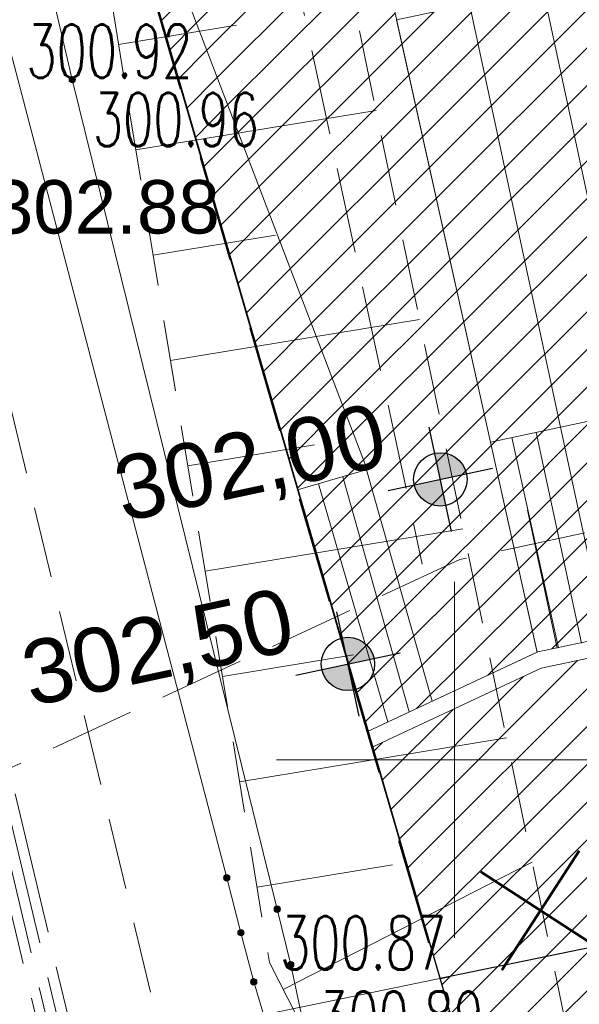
# Model space of a CAD drawing. Header units: metres. Extents: x 6567600 to 13135881, y 5574237 to 11149086.
# Tile 41 of 120: x 6567844 to 6567852, y 5574447 to 5574460. Entities that reach past the tile are written whole.
import ezdxf
from ezdxf.enums import TextEntityAlignment as Align

# ---------------------------------------------------------------- set-up
doc = ezdxf.new("R2010")
doc.units = ezdxf.units.M
for name, pattern in [('zzzxref_260316$0$_MDCP$0$L_0_03', [1, 0.5, -0.5]), ('zzzxref_260316$0$_MDCP$0$L_0_04', [1.5, 1, -0.5]), ('zzzxref_260316$0$_MDCP$0$L_2_50', [2.5, 2, -0.5]), ('zzzxref_260316$0$PR1183 Chorzów Metalowców V09_TT$0$Krawędzie ukryte', [1.7, 1.2, -0.5]), ('zzzxref_260316$0$PR1183 Chorzów Metalowców V09_TT$0$Kropki przerywana 1', [2.5, 1.5, -1])]:
    doc.linetypes.add(name, pattern=pattern)
for name, color, linetype, lineweight in [('zzzxref_260316$0$_MDCP$0$EGB_DzialkaEwidencyjna', 7, 'Continuous', 18), ('zzzxref_260316$0$_MDCP$0$EGB_Klasouzytek', 92, 'Continuous', 18), ('zzzxref_260316$0$_MDCP$0$EGB_KonturUzytkuGruntowego', 92, 'Continuous', 18), ('zzzxref_260316$0$_MDCP$0$GES_PrzewodCieplowniczy', 212, 'Continuous', 18), ('zzzxref_260316$0$_MDCP$0$GES_PrzewodElektroenergetyczny_Projektowany', 7, 'Continuous', 18), ('zzzxref_260316$0$_MDCP$0$GES_Rzedna', 7, 'Continuous', 18), ('zzzxref_260316$0$_MDCP$0$KR_ObiektKarto', 7, 'Continuous', 18), ('zzzxref_260316$0$_MDCP$0$OT_Komunikacja', 7, 'Continuous', 18), ('zzzxref_260316$0$_MDCP$0$OT_Skarpa', 7, 'Continuous', 18), ('zzzxref_260316$0$_MDCP$0$OTRS', 7, 'Continuous', 13), ('zzzxref_260316$0$_MDCP$0$OTRS_O', 7, 'Continuous', 20), ('zzzxref_260316$0$_MDCP$0$Z_GRANICE SPRAWDZONE', 100, 'Continuous', 30), ('zzzxref_260316$0$_MDCP$1$GES_PrzewodWodociagowy', 5, 'Continuous', 18), ('zzzxref_260316$0$_MDCP$1$PARSI', 7, 'Continuous', 20)]:
    doc.layers.add(name, color=color, linetype=linetype, lineweight=lineweight)
for name, color, linetype in [('zzzxref_260316$0$PR1183 Chorzów Metalowców V09_TT$0$01FORMA - PZT - Inne obiekty', 7, 'Continuous'), ('zzzxref_260316$0$PR1183 Chorzów Metalowców V09_TT$0$FORMA - Arch 01 - PZT 0 ZAKRES OPRACOWANIA', 7, 'Continuous'), ('zzzxref_260316$0$PR1183 Chorzów Metalowców V09_TT$0$FORMA - Arch 01 - PZT 1 Strefy', 7, 'Continuous'), ('zzzxref_260316$0$PR1183 Chorzów Metalowców V09_TT$0$FORMA - Arch 01 - PZT-3 Ukształtowanie terenu', 7, 'Continuous'), ('zzzxref_260316$0$PR1183 Chorzów Metalowców V09_TT$0$FORMA - Arch 01 - PZT-3 Zagospodarowanie', 7, 'Continuous')]:
    doc.layers.add(name, color=color, linetype=linetype)
doc.styles.add('zzzxref_260316$0$$TD_AUDIT_GENERATED_(9E133)', font='simplex.shx')
doc.styles.add('zzzxref_260316$0$$TD_AUDIT_GENERATED_(9E16A)', font='arial.ttf', dxfattribs={"width": 0.9})
doc.styles.add('zzzxref_260316$0$$TD_AUDIT_GENERATED_(B0E6E)', font='arial.ttf')
doc.linetypes.add('zzzxref_260316$0$PR1183 Chorzów Metalowców V09_TT$0$X 1_2', pattern='A,0,[8,PR1183 ChorzĂłw MetalowcĂłw V091.Shx,S=0.039206,R=0,X=0,Y=0],-4.94,0', length=4.94)
pattern_1 = [(45, (0, 1.2501), (-0.265165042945, 0.265165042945), [])]

# ---------------------------------------------------------------- blocks, each defined once
blk = doc.blocks.new('zzzxref_260316$0$_MDCP$1$mzsk')
at = {"layer": 'zzzxref_260316$0$_MDCP$1$PARSI', "color": 0}
for p, q in [((0, -5), (0, 5)), ((5, 0), (-5, 0))]:
    blk.add_line(p, q, dxfattribs=at)
blk = doc.blocks.new('zzzxref_260316$0$_MDCP$0$OTRS')
at = {"layer": 'zzzxref_260316$0$_MDCP$0$OTRS', "color": 0, "lineweight": -3, "const_width": 0.09}
blk.add_lwpolyline([(-0.045, 0, 1), (0.045, 0, 1)], format="xyb", close=True, dxfattribs=at)
at = {"layer": 'zzzxref_260316$0$_MDCP$0$OTRS_O', "color": 0, "style": 'zzzxref_260316$0$$TD_AUDIT_GENERATED_(9E16A)'}
blk.add_attdef('RZEDNA', (0.514, 0.515), '', height=1.5, dxfattribs=at)
blk = doc.blocks.new('zzzxref_260316$0$_MDCP$0$other_SUPS01_02')
at = {"linetype": 'Continuous', "lineweight": 13}
blk.add_hatch(color=0, dxfattribs=at).paths.add_polyline_path([(0, -0.091, 1), (0, 0.091, 1)])
at = {"color": 0, "linetype": 'Continuous', "lineweight": 13}
blk.add_circle((0, 0), 0.0906, dxfattribs=at)
blk = doc.blocks.new('zzzxref_260316$0$PR1183 Chorzów Metalowców V09_TT$0$Koty wysokościowe_78', base_point=(6567849.802, 5574452.692))
at = {"layer": 'zzzxref_260316$0$PR1183 Chorzów Metalowców V09_TT$0$FORMA - Arch 01 - PZT-3 Ukształtowanie terenu', "linetype": 'Continuous', "lineweight": 25}
for points in [[(6567849.802, 5574452.692), (6567850.168, 5574452.771), (6567850.11, 5574452.905), (6567850.005, 5574453.007), (6567849.869, 5574453.061), (6567849.723, 5574453.058)], [(6567849.802, 5574452.692), (6567849.435, 5574452.613), (6567849.493, 5574452.479), (6567849.598, 5574452.377), (6567849.734, 5574452.323), (6567849.88, 5574452.325)]]:
    blk.add_hatch(color=6, dxfattribs=at).paths.add_polyline_path(points)
at = {"layer": 'zzzxref_260316$0$PR1183 Chorzów Metalowców V09_TT$0$FORMA - Arch 01 - PZT-3 Ukształtowanie terenu', "color": 6, "linetype": 'Continuous', "lineweight": 25}
for p, q in [((6567849.959, 5574451.959), (6567849.644, 5574453.425)), ((6567849.068, 5574452.534), (6567850.535, 5574452.849))]:
    blk.add_line(p, q, dxfattribs=at)
blk.add_circle((6567849.802, 5574452.692), 0.375, dxfattribs=at)
at = {"layer": 'zzzxref_260316$0$PR1183 Chorzów Metalowców V09_TT$0$FORMA - Arch 01 - PZT-3 Ukształtowanie terenu', "color": 6, "lineweight": 25, "insert": (6567845.377, 5574451.928), "char_height": 0.9, "attachment_point": 7, "rotation": 12.1296, "style": 'zzzxref_260316$0$$TD_AUDIT_GENERATED_(B0E6E)'}
blk.add_mtext('\\A1;{\\pql;\\fArial|b0|i0|c238|p0;\\W1.000000;302,00}', dxfattribs=at)
blk = doc.blocks.new('zzzxref_260316$0$PR1183 Chorzów Metalowców V09_TT$0$Koty wysokościowe_49', base_point=(6567848.504, 5574450.097))
at = {"layer": 'zzzxref_260316$0$PR1183 Chorzów Metalowców V09_TT$0$FORMA - Arch 01 - PZT-3 Ukształtowanie terenu', "linetype": 'Continuous', "lineweight": 25}
for points in [[(6567848.504, 5574450.097), (6567848.871, 5574450.176), (6567848.813, 5574450.31), (6567848.708, 5574450.412), (6567848.572, 5574450.466), (6567848.426, 5574450.464)], [(6567848.504, 5574450.097), (6567848.138, 5574450.018), (6567848.196, 5574449.884), (6567848.301, 5574449.782), (6567848.437, 5574449.728), (6567848.583, 5574449.73)]]:
    blk.add_hatch(color=6, dxfattribs=at).paths.add_polyline_path(points)
at = {"layer": 'zzzxref_260316$0$PR1183 Chorzów Metalowców V09_TT$0$FORMA - Arch 01 - PZT-3 Ukształtowanie terenu', "color": 6, "linetype": 'Continuous', "lineweight": 25}
for p, q in [((6567848.662, 5574449.364), (6567848.347, 5574450.83)), ((6567847.771, 5574449.939), (6567849.238, 5574450.255))]:
    blk.add_line(p, q, dxfattribs=at)
blk.add_circle((6567848.504, 5574450.097), 0.375, dxfattribs=at)
at = {"layer": 'zzzxref_260316$0$PR1183 Chorzów Metalowców V09_TT$0$FORMA - Arch 01 - PZT-3 Ukształtowanie terenu', "color": 6, "lineweight": 25, "insert": (6567844.08, 5574449.333), "char_height": 0.9, "attachment_point": 7, "rotation": 12.1296, "style": 'zzzxref_260316$0$$TD_AUDIT_GENERATED_(B0E6E)'}
blk.add_mtext('\\A1;{\\pql;\\fArial|b0|i0|c238|p0;\\W1.000000;302,50}', dxfattribs=at)
blk = doc.blocks.new('zzzxref_260316')
at = {"layer": 'zzzxref_260316$0$PR1183 Chorzów Metalowców V09_TT$0$FORMA - Arch 01 - PZT 1 Strefy', "linetype": 'Continuous', "lineweight": 0, "true_color": 0x786554}
h = blk.add_hatch(dxfattribs=at)
h.set_pattern_fill('ANSI31', color=37, scale=3, style=0)
h.set_pattern_definition(pattern_1)
h.paths.add_polyline_path([(6567848.773, 5574454.079), (6567847.794, 5574453.794), (6567848.78, 5574450.399), (6567851.161, 5574451.511), (6567850.505, 5574454.463), (6567848.53, 5574463.359), (6567846.931, 5574463.362), (6567845.394, 5574462.915)])
at = {"layer": 'zzzxref_260316$0$PR1183 Chorzów Metalowców V09_TT$0$FORMA - Arch 01 - PZT 1 Strefy', "linetype": 'Continuous', "lineweight": 0, "true_color": 0x577933}
h = blk.add_hatch(dxfattribs=at)
h.set_pattern_fill('ANSI31', color=77, scale=3, style=0)
h.set_pattern_definition(pattern_1)
h.paths.add_polyline_path([(6567848.773, 5574454.079), (6567845.394, 5574462.915), (6567845.348, 5574463.075), (6567845.112, 5574463.025), (6567847.794, 5574453.794)])
at = {"layer": 'zzzxref_260316$0$PR1183 Chorzów Metalowców V09_TT$0$FORMA - Arch 01 - PZT 1 Strefy', "linetype": 'Continuous', "lineweight": 0, "true_color": 0x606060}
h = blk.add_hatch(dxfattribs=at)
h.set_pattern_fill('ANSI31', color=251, scale=3, style=0)
h.set_pattern_definition(pattern_1)
h.paths.add_polyline_path([(6567849.187, 5574460.403), (6567850.506, 5574454.463), (6567853.545, 5574455.117), (6567852.267, 5574461.065)])
at = {"layer": 'zzzxref_260316$0$PR1183 Chorzów Metalowców V09_TT$0$FORMA - Arch 01 - PZT 1 Strefy', "linetype": 'Continuous', "lineweight": 0, "true_color": 0x786554}
h = blk.add_hatch(dxfattribs=at)
h.set_pattern_fill('ANSI31', color=37, scale=3, style=0)
h.set_pattern_definition(pattern_1)
h.paths.add_polyline_path([(6567853.545, 5574455.117), (6567850.505, 5574454.463), (6567851.161, 5574451.511), (6567851.172, 5574451.516), (6567854.181, 5574452.156)])
at = {"layer": 'zzzxref_260316$0$PR1183 Chorzów Metalowców V09_TT$0$FORMA - Arch 01 - PZT 1 Strefy', "linetype": 'Continuous', "lineweight": 0, "true_color": 0x577933}
h = blk.add_hatch(dxfattribs=at)
h.set_pattern_fill('ANSI31', color=77, scale=3, style=0)
h.set_pattern_definition(pattern_1)
h.paths.add_polyline_path([(6567864.17, 5574367.81), (6567871.927, 5574369.589), (6567854.229, 5574451.933), (6567851.221, 5574451.287), (6567848.845, 5574450.177), (6567851.441, 5574441.29), (6567857.873, 5574413.783)])
at = {"layer": 'zzzxref_260316$0$_MDCP$0$EGB_DzialkaEwidencyjna', "linetype": 'Continuous', "lineweight": 18}
for p, q in [((6567849.51, 5574552.26), (6567921.55, 5574569.11)), ((6567921.55, 5574569.11), (6567946.41, 5574443.1)), ((6567830.11, 5574547.72), (6567849.51, 5574552.26)), ((6567829, 5574518.49), (6567830.11, 5574547.72)), ((6567851.37, 5574441.53), (6567829, 5574518.49)), ((6567829.07, 5574518.25), (6567851.3, 5574441.77)), ((6567946.41, 5574443.1), (6567945.87, 5574426.93)), ((6567857.95, 5574413.39), (6567851.37, 5574441.53)), ((6567945.87, 5574426.93), (6567941.78, 5574411.28)), ((6567864.17, 5574367.81), (6567857.95, 5574413.39)), ((6567941.78, 5574411.28), (6567926.87, 5574389.48)), ((6567926.87, 5574389.48), (6567903.73, 5574376.76)), ((6567903.73, 5574376.76), (6567864.17, 5574367.81))]:
    blk.add_line(p, q, dxfattribs=at)
at = {"layer": 'zzzxref_260316$0$_MDCP$0$EGB_Klasouzytek', "lineweight": 18}
blk.add_lwpolyline([(6567829, 5574518.49), (6567851.37, 5574441.53)], dxfattribs=at)
at = {"layer": 'zzzxref_260316$0$_MDCP$0$EGB_KonturUzytkuGruntowego', "linetype": 'zzzxref_260316$0$_MDCP$0$L_0_03', "lineweight": 18, "flags": 128}
blk.add_lwpolyline([(6567903.73, 5574376.76), (6567864.17, 5574367.81), (6567862.49, 5574380.1), (6567857.95, 5574413.39), (6567851.37, 5574441.53), (6567829, 5574518.49), (6567830.11, 5574547.72)], dxfattribs=at)
at = {"layer": 'zzzxref_260316$0$_MDCP$0$GES_PrzewodCieplowniczy', "color": 212, "linetype": 'Continuous', "lineweight": 18}
for points in [[(6567838.64, 5574502.84), (6567840.62, 5574493.53), (6567842.25, 5574485.64), (6567842.38, 5574485.02), (6567842.29, 5574484.77), (6567842.07, 5574484.59), (6567841.46, 5574484.45), (6567839.96, 5574484.11), (6567839.36, 5574483.95), (6567839.11, 5574483.75), (6567839.04, 5574483.46), (6567839.18, 5574482.9), (6567841.9, 5574471.21), (6567844.63, 5574459.56), (6567847.51, 5574447.9), (6567847.7, 5574447.12), (6567847.86, 5574446.37)], [(6567848.09, 5574443.82), (6567847.18, 5574446.88), (6567847, 5574447.57), (6567846.8, 5574448.34), (6567843.76, 5574459.96), (6567841.1, 5574471.68), (6567838.52, 5574483.39), (6567838.38, 5574483.97), (6567838.49, 5574484.23), (6567838.66, 5574484.42), (6567839.3, 5574484.57), (6567840.97, 5574484.92), (6567841.53, 5574485.04), (6567841.75, 5574485.21), (6567841.82, 5574485.48), (6567841.72, 5574486.09), (6567840.21, 5574493.42), (6567838.21, 5574503.22)]]:
    blk.add_lwpolyline(points, dxfattribs=at)
at = {"layer": 'zzzxref_260316$0$_MDCP$0$GES_PrzewodElektroenergetyczny_Projektowany', "color": 1, "linetype": 'zzzxref_260316$0$_MDCP$0$L_2_50', "lineweight": 18}
for points in [[(6567845.91, 5574440.13), (6567840.48, 5574462.92), (6567835.95, 5574481.13), (6567835.25, 5574484.59), (6567834.35, 5574491.04), (6567831.72, 5574502.84), (6567830.92, 5574506.11), (6567829.85, 5574510.82), (6567828.36, 5574518.08), (6567827.81, 5574522.92), (6567827.53, 5574530.32), (6567827.19, 5574535.47), (6567827.29, 5574541.46), (6567831.04, 5574547.22), (6567832.76, 5574549.39), (6567839.3, 5574558.64), (6567836.51, 5574574.32), (6567833.95, 5574575.55), (6567832.368, 5574576.684)], [(6567846.03, 5574440.28), (6567840.62, 5574462.96), (6567836.09, 5574481.17), (6567835.4, 5574484.61), (6567834.5, 5574491.07), (6567831.87, 5574502.87), (6567831.07, 5574506.14), (6567830, 5574510.85), (6567828.5, 5574518.11), (6567827.96, 5574522.93), (6567827.68, 5574530.33), (6567827.34, 5574535.47), (6567827.44, 5574541.42), (6567831.16, 5574547.14), (6567832.88, 5574549.3), (6567839.46, 5574558.6), (6567836.65, 5574574.42), (6567834.02, 5574575.68), (6567832.567, 5574576.722)], [(6567845.68, 5574439.84), (6567840.19, 5574462.85), (6567835.66, 5574481.07), (6567834.95, 5574484.54), (6567834.05, 5574490.99), (6567831.43, 5574502.77), (6567830.63, 5574506.04), (6567829.56, 5574510.76), (6567828.06, 5574518.04), (6567827.51, 5574522.9), (6567827.23, 5574530.3), (6567826.89, 5574535.46), (6567826.99, 5574541.55), (6567830.8, 5574547.4), (6567832.52, 5574549.58), (6567838.98, 5574558.71), (6567836.25, 5574574.12), (6567833.79, 5574575.29), (6567831.956, 5574576.607)], [(6567845.79, 5574439.99), (6567840.33, 5574462.89), (6567835.8, 5574481.1), (6567835.1, 5574484.56), (6567834.2, 5574491.02), (6567831.58, 5574502.8), (6567830.78, 5574506.07), (6567829.7, 5574510.79), (6567828.21, 5574518.06), (6567827.66, 5574522.91), (6567827.38, 5574530.31), (6567827.04, 5574535.46), (6567827.14, 5574541.51), (6567830.92, 5574547.31), (6567832.64, 5574549.49), (6567839.14, 5574558.67), (6567836.38, 5574574.22), (6567833.87, 5574575.42), (6567832.16, 5574576.645)]]:
    blk.add_lwpolyline(points, dxfattribs=at)
at = {"layer": 'zzzxref_260316$0$_MDCP$0$KR_ObiektKarto', "linetype": 'Continuous', "lineweight": 18, "flags": 128}
for points in [[(6567845.28, 5574460.054), (6567846.937, 5574460.326)], [(6567845.524, 5574458.573), (6567848.899, 5574459.128)], [(6567845.767, 5574457.093), (6567847.485, 5574457.376)], [(6567846.01, 5574455.613), (6567849.509, 5574456.188)], [(6567846.253, 5574454.133), (6567848.033, 5574454.425)], [(6567846.496, 5574452.653), (6567850.119, 5574453.248)], [(6567846.739, 5574451.173), (6567848.582, 5574451.475)], [(6567846.982, 5574449.692), (6567850.73, 5574450.308)], [(6567847.226, 5574448.212), (6567849.13, 5574448.525)], [(6567847.593, 5574446.773), (6567851.092, 5574448.562)]]:
    blk.add_lwpolyline(points, dxfattribs=at)
at = {"layer": 'zzzxref_260316$0$_MDCP$0$OT_Komunikacja', "color": 7, "linetype": 'zzzxref_260316$0$_MDCP$0$L_0_04', "lineweight": 18, "flags": 128}
blk.add_lwpolyline([(6567947.515, 5574455.698), (6567948.396, 5574450.424), (6567948.648, 5574448.732), (6567948.975, 5574446.476), (6567949.265, 5574444.281), (6567949.478, 5574440.508), (6567949.478, 5574438.827), (6567949.548, 5574436.345), (6567949.466, 5574434.494), (6567949.331, 5574431.506), (6567949.013, 5574428.567), (6567948.397, 5574424.452), (6567947.845, 5574421.592), (6567946.958, 5574417.848), (6567946.194, 5574415.206), (6567944.955, 5574411.463), (6567944.22, 5574409.565), (6567943.335, 5574407.431), (6567941.896, 5574404.446), (6567940.723, 5574402.331), (6567939.781, 5574400.677), (6567938.516, 5574398.665), (6567936.744, 5574396.084), (6567934.465, 5574393.243), (6567932.327, 5574390.844), (6567928.971, 5574387.543), (6567926.7, 5574385.54), (6567925.032, 5574384.195), (6567923.337, 5574382.935), (6567920.797, 5574381.179), (6567917.606, 5574379.366), (6567914.527, 5574377.737), (6567911.816, 5574376.502), (6567909.558, 5574375.579), (6567907.269, 5574374.816), (6567903.606, 5574373.672), (6567899.382, 5574372.528), (6567894.891, 5574371.274), (6567878.894, 5574366.917), (6567867.949, 5574363.87), (6567863.154, 5574362.61), (6567857.11, 5574361.35), (6567856.863, 5574364.456), (6567856.582, 5574368.039), (6567856.09, 5574372.83), (6567857, 5574372.9), (6567856.31, 5574378.9), (6567855.79, 5574382.87), (6567855.18, 5574386.83), (6567854.51, 5574390.76), (6567853.78, 5574394.71), (6567853.05, 5574398.63), (6567852.19, 5574402.6), (6567849.76, 5574413.26), (6567849.89, 5574414.22), (6567851.83, 5574414.67), (6567851.37, 5574416.66), (6567854.58, 5574417.42), (6567850.88, 5574432.39), (6567845.96, 5574431.22), (6567840.92, 5574450.67), (6567838.96, 5574456.25), (6567831.07, 5574490.06), (6567830.27, 5574495.98), (6567829, 5574501.83), (6567827.92, 5574506.7), (6567826.86, 5574511.56), (6567826.08, 5574515.52), (6567825.4, 5574519.47), (6567824.95, 5574522.44), (6567824.5, 5574526.43), (6567824.25, 5574529.43), (6567824.08, 5574532.42), (6567824.01, 5574536.4), (6567824.25, 5574539.41), (6567825.44, 5574545.29), (6567826.09, 5574547.18), (6567826.92, 5574548.98), (6567827.87, 5574550.71), (6567829, 5574552.37), (6567849.24, 5574556.86), (6567847.84, 5574562.43), (6567850.42, 5574563.07), (6567851, 5574562.82), (6567857.08, 5574558.64), (6567878.36, 5574563.51), (6567907.32, 5574570.28), (6567907.73, 5574567.88), (6567878.94, 5574561.2), (6567857.62, 5574556.33), (6567833.07, 5574550.68), (6567832.17, 5574550.48), (6567830.79, 5574549.8), (6567829.67, 5574548.79), (6567828.68, 5574547.02), (6567827.68, 5574544.22), (6567827.06, 5574541.37), (6567826.61, 5574538.33), (6567826.47, 5574535.3), (6567826.62, 5574531.27), (6567826.93, 5574527.32), (6567827.29, 5574523.8), (6567827.81, 5574520.34), (6567828.64, 5574515.44), (6567829.22, 5574512.47), (6567831.34, 5574502.7), (6567832, 5574502.04), (6567832.86, 5574501.86), (6567835.48, 5574490.39), (6567838.69, 5574476.72), (6567840.94, 5574477.22), (6567842.1, 5574472.29), (6567839.84, 5574471.76), (6567843.24, 5574457.14), (6567846.41, 5574443.89), (6567846.82, 5574442.27), (6567847.04, 5574441.61), (6567847.42, 5574441.08), (6567847.97, 5574440.71), (6567848.63, 5574440.56), (6567849.32, 5574440.61), (6567851.19, 5574441.04), (6567854.02, 5574429.39), (6567857.72, 5574414.07), (6567855.38, 5574413.53), (6567854.43, 5574412.7), (6567853.63, 5574411.68), (6567853.17, 5574410.72), (6567853.12, 5574409.71), (6567854.26, 5574404.84), (6567855.51, 5574399), (6567857.01, 5574391.2), (6567857.79, 5574386.18), (6567858.35, 5574382.21), (6567859.02, 5574377.27), (6567859.909, 5574368.887), (6567860.055, 5574367.78), (6567860.402, 5574366.895), (6567861.348, 5574365.757), (6567862.743, 5574365.112), (6567863.812, 5574364.983), (6567864.873, 5574365.082), (6567875.385, 5574368.045), (6567887.169, 5574371.344), (6567894.86, 5574373.433), (6567904.193, 5574375.979), (6567909.986, 5574377.842), (6567913.714, 5574379.575), (6567916.29, 5574380.93), (6567919.833, 5574382.929), (6567921.94, 5574384.465), (6567924.837, 5574386.597), (6567926.974, 5574388.488), (6567928.91, 5574390.273), (6567932.797, 5574394.443), (6567936.263, 5574399.014), (6567938.789, 5574403.047), (6567940.719, 5574406.619), (6567942.6, 5574410.97), (6567944.237, 5574415.951), (6567945.095, 5574418.932), (6567946.005, 5574422.667), (6567946.916, 5574428.255), (6567947.357, 5574433.537), (6567947.446, 5574438.626), (6567947.184, 5574444.294), (6567946.685, 5574448.233), (6567946.054, 5574452.175), (6567945.029, 5574458.386), (6567942.856, 5574469.729), (6567945.871, 5574465.435)], close=True, dxfattribs=at)
at = {"layer": 'zzzxref_260316$0$_MDCP$0$OT_Skarpa', "color": 7, "linetype": 'zzzxref_260316$0$_MDCP$0$L_0_04', "lineweight": 18, "flags": 128}
blk.add_lwpolyline([(6567836.9, 5574495.68), (6567838.52, 5574491.11), (6567840.59, 5574480.86), (6567843.46, 5574480.36), (6567848.13, 5574462.83), (6567851.9, 5574444.67), (6567858.01, 5574426.68), (6567860.79, 5574412.31), (6567856.48, 5574410.59), (6567857.58, 5574403.57), (6567859.68, 5574394.97), (6567860.62, 5574385.5), (6567861.58, 5574370.45), (6567862.01, 5574368.01), (6567863.53, 5574367.38), (6567863.13, 5574366), (6567861.59, 5574366.75), (6567860.54, 5574368.19), (6567859.27, 5574379.76), (6567857.79, 5574389.9), (6567858.03, 5574392), (6567857.57, 5574394.08), (6567856.6, 5574396.01), (6567853.99, 5574408.75), (6567853.94, 5574410.45), (6567854.9, 5574412.03), (6567856.04, 5574412.96), (6567858.35, 5574413.64), (6567855.26, 5574426.79), (6567851.62, 5574441.38), (6567849.42, 5574443.2), (6567847.4, 5574447.15), (6567844.89, 5574462.43), (6567841.18, 5574478.32), (6567838.55, 5574479.72), (6567836.83, 5574487.4), (6567833.76, 5574501.75)], close=True, dxfattribs=at)
at = {"layer": 'zzzxref_260316$0$_MDCP$0$Z_GRANICE SPRAWDZONE', "linetype": 'ByBlock', "flags": 128}
blk.add_lwpolyline([(6567830.11, 5574547.72), (6567849.531, 5574552.262), (6567921.55, 5574569.11), (6567946.41, 5574443.1), (6567945.87, 5574426.93), (6567941.769, 5574411.258), (6567926.87, 5574389.48), (6567903.73, 5574376.76), (6567864.17, 5574367.81), (6567857.95, 5574413.39), (6567851.37, 5574441.53), (6567829, 5574518.49), (6567830.11, 5574547.72)], dxfattribs=at)
at = {"layer": 'zzzxref_260316$0$_MDCP$1$GES_PrzewodWodociagowy', "color": 5, "linetype": 'Continuous', "lineweight": 18}
blk.add_lwpolyline([(6567818.054, 5574440.375), (6567892.06, 5574455.65), (6567958.853, 5574454.349)], dxfattribs=at)
at = {"layer": 'zzzxref_260316$0$PR1183 Chorzów Metalowców V09_TT$0$01FORMA - PZT - Inne obiekty', "color": 5, "linetype": 'zzzxref_260316$0$PR1183 Chorzów Metalowców V09_TT$0$X 1_2', "lineweight": 25}
for p, q in [((6567892.06, 5574455.65), (6567849.801, 5574446.928)), ((6567849.801, 5574446.928), (6567849.935, 5574446.955))]:
    blk.add_line(p, q, dxfattribs=at)
at = {"layer": 'zzzxref_260316$0$PR1183 Chorzów Metalowców V09_TT$0$FORMA - Arch 01 - PZT 0 ZAKRES OPRACOWANIA', "color": 1, "linetype": 'zzzxref_260316$0$PR1183 Chorzów Metalowców V09_TT$0$Kropki przerywana 1', "lineweight": 50}
blk.add_line((6567829, 5574518.49), (6567851.427, 5574441.287), dxfattribs=at)
at = {"layer": 'zzzxref_260316$0$PR1183 Chorzów Metalowców V09_TT$0$FORMA - Arch 01 - PZT 1 Strefy', "color": 31, "linetype": 'Continuous', "lineweight": 0, "true_color": 0xf1cba9}
for p, q in [((6567850.505, 5574454.463), (6567848.53, 5574463.359)), ((6567845.394, 5574462.915), (6567848.773, 5574454.079)), ((6567853.545, 5574455.117), (6567850.505, 5574454.463)), ((6567851.161, 5574451.511), (6567850.505, 5574454.463)), ((6567850.505, 5574454.463), (6567851.161, 5574451.511)), ((6567848.773, 5574454.079), (6567847.794, 5574453.794)), ((6567847.794, 5574453.794), (6567848.78, 5574450.399)), ((6567851.172, 5574451.516), (6567854.181, 5574452.156)), ((6567848.78, 5574450.399), (6567851.161, 5574451.511)), ((6567851.161, 5574451.511), (6567851.172, 5574451.516))]:
    blk.add_line(p, q, dxfattribs=at)
at = {"layer": 'zzzxref_260316$0$PR1183 Chorzów Metalowców V09_TT$0$FORMA - Arch 01 - PZT 1 Strefy', "color": 71, "linetype": 'Continuous', "lineweight": 13, "true_color": 0xaff266}
for p, q in [((6567845.112, 5574463.025), (6567847.794, 5574453.794)), ((6567848.773, 5574454.079), (6567845.394, 5574462.915)), ((6567847.794, 5574453.794), (6567848.773, 5574454.079)), ((6567854.229, 5574451.933), (6567851.221, 5574451.287)), ((6567851.221, 5574451.287), (6567848.845, 5574450.177)), ((6567848.845, 5574450.177), (6567851.441, 5574441.29))]:
    blk.add_line(p, q, dxfattribs=at)
at = {"layer": 'zzzxref_260316$0$PR1183 Chorzów Metalowców V09_TT$0$FORMA - Arch 01 - PZT 1 Strefy', "color": 9, "linetype": 'Continuous', "lineweight": 13}
for p, q in [((6567849.187, 5574460.403), (6567850.506, 5574454.463)), ((6567850.506, 5574454.463), (6567853.545, 5574455.117))]:
    blk.add_line(p, q, dxfattribs=at)
at = {"layer": 'zzzxref_260316$0$PR1183 Chorzów Metalowców V09_TT$0$FORMA - Arch 01 - PZT-3 Zagospodarowanie', "color": 7, "linetype": 'Continuous', "lineweight": 18}
for p, q in [((6567845.394, 5574462.915), (6567848.773, 5574454.079)), ((6567849.187, 5574460.403), (6567852.267, 5574461.065)), ((6567852.518, 5574454.896), (6567851.24, 5574460.844)), ((6567851.492, 5574454.675), (6567850.213, 5574460.623)), ((6567849.187, 5574460.403), (6567850.506, 5574454.463)), ((6567850.505, 5574454.463), (6567853.545, 5574455.117)), ((6567851.786, 5574451.641), (6567851.15, 5574454.602)), ((6567852.128, 5574451.715), (6567851.492, 5574454.675)), ((6567850.505, 5574454.463), (6567851.161, 5574451.509)), ((6567850.808, 5574454.528), (6567851.464, 5574451.574)), ((6567848.773, 5574454.079), (6567847.794, 5574453.794)), ((6567849.687, 5574450.823), (6567848.766, 5574454.077)), ((6567849.366, 5574450.673), (6567848.43, 5574453.979)), ((6567847.794, 5574453.794), (6567848.78, 5574450.399)), ((6567848.091, 5574453.88), (6567849.064, 5574450.532)), ((6567851.444, 5574451.568), (6567851.026, 5574453.509)), ((6567854.181, 5574452.156), (6567851.172, 5574451.516)), ((6567854.229, 5574451.933), (6567851.221, 5574451.287)), ((6567851.172, 5574451.516), (6567848.78, 5574450.399)), ((6567848.845, 5574450.177), (6567851.221, 5574451.287))]:
    blk.add_line(p, q, dxfattribs=at)
at = {"layer": 'zzzxref_260316$0$PR1183 Chorzów Metalowców V09_TT$0$FORMA - Arch 01 - PZT-3 Zagospodarowanie', "color": 8, "linetype": 'zzzxref_260316$0$PR1183 Chorzów Metalowców V09_TT$0$Krawędzie ukryte', "lineweight": 13}
for p, q in [((6567847.639, 5574461.633), (6567849.548, 5574452.75)), ((6567881.748, 5574459.622), (6567850.075, 5574452.814)), ((6567850.075, 5574452.814), (6567840.953, 5574448.586))]:
    blk.add_line(p, q, dxfattribs=at)
at = {"layer": 'zzzxref_260316$0$PR1183 Chorzów Metalowców V09_TT$0$FORMA - Arch 01 - PZT-3 Zagospodarowanie', "color": 7, "linetype": 'Continuous', "lineweight": 50}
for p, q in [((6567851.753, 5574448.722), (6567850.667, 5574447.042)), ((6567850.37, 5574448.425), (6567852.05, 5574447.339))]:
    blk.add_line(p, q, dxfattribs=at)
at = {"layer": 'zzzxref_260316$0$_MDCP$0$GES_Rzedna', "color": 212, "linetype": 'Continuous', "xscale": 0.5, "yscale": 0.5, "zscale": 0.5}
for p in [(6567844.63, 5574459.56), (6567846.8, 5574448.34), (6567847.51, 5574447.9), (6567847, 5574447.57), (6567847.7, 5574447.12), (6567847.18, 5574446.88)]:
    blk.add_blockref('zzzxref_260316$0$_MDCP$0$other_SUPS01_02', p, dxfattribs=at)
at = {"layer": 'zzzxref_260316$0$_MDCP$0$OTRS', "xscale": 0.5, "yscale": 0.5, "zscale": 0.5}
blk.add_blockref('zzzxref_260316$0$_MDCP$0$OTRS', (6567843.242, 5574457.14, 302.88), dxfattribs=at).add_auto_attribs({'RZEDNA': '302.88'})
at = {"layer": 'zzzxref_260316$0$_MDCP$1$PARSI', "xscale": 0.5, "yscale": 0.5, "zscale": 0.5, "rotation": 1.16962990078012e-09}
blk.add_blockref('zzzxref_260316$0$_MDCP$1$mzsk', (6567850, 5574450), dxfattribs=at)
at = {"layer": 'zzzxref_260316$0$PR1183 Chorzów Metalowców V09_TT$0$FORMA - Arch 01 - PZT-3 Ukształtowanie terenu', "color": 6, "lineweight": 25}
for name, p in [('zzzxref_260316$0$PR1183 Chorzów Metalowców V09_TT$0$Koty wysokościowe_78', (6567849.802, 5574453.942)), ('zzzxref_260316$0$PR1183 Chorzów Metalowców V09_TT$0$Koty wysokościowe_49', (6567848.504, 5574451.347))]:
    blk.add_blockref(name, p, dxfattribs=at)
at = {"layer": 'zzzxref_260316$0$_MDCP$0$GES_Rzedna', "color": 212, "lineweight": 15, "style": 'zzzxref_260316$0$$TD_AUDIT_GENERATED_(9E133)', "width": 0.66}
for s, p in [('300.92', (6567843.985, 5574459.96)), ('300.96', (6567844.919, 5574458.999)), ('300.87', (6567847.55, 5574447.426)), ('300.89', (6567848.085, 5574446.37))]:
    blk.add_text(s, height=0.75, dxfattribs=at).set_placement(p, align=Align.MIDDLE_LEFT)

msp = doc.modelspace()

# ---------------------------------------------------------------- block references
at = {"ltscale": 0.5}
msp.add_blockref('zzzxref_260316', (0, 0), dxfattribs=at)

doc.saveas('drawing.dxf')
